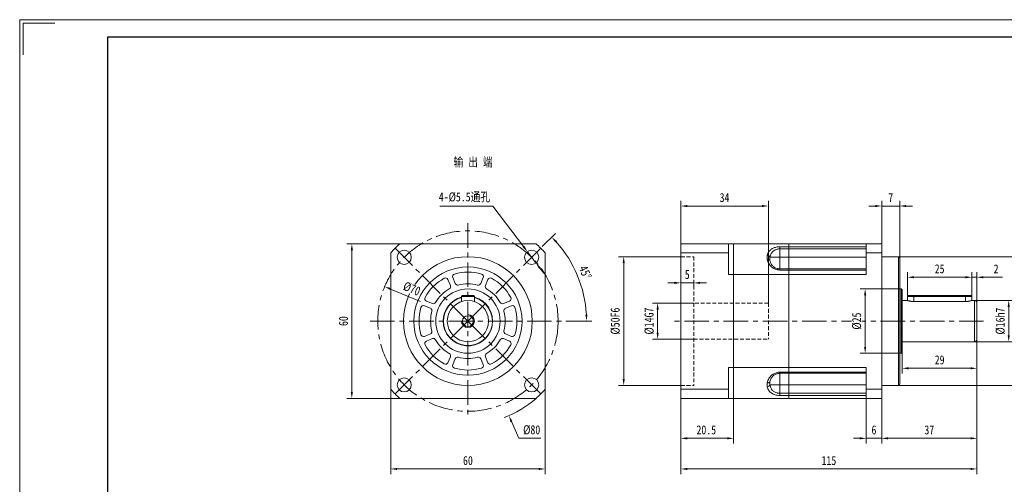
# Model space of a CAD drawing. Header units: millimetres. Extents: x -117 to 457, y -90 to 316.
# Tile 3 of 4: x -117 to 266, y 135 to 316. Entities that reach past the tile are written whole.
import ezdxf

# ---------------------------------------------------------------- set-up
doc = ezdxf.new("R2010")
doc.units = ezdxf.units.MM
doc.header["$LTSCALE"] = 1.5
doc.linetypes.add('CENTER', pattern=[10.16, 6.35, -1.27, 1.27, -1.27])
doc.linetypes.add('DASHED', pattern=[0.75, 0.5, -0.25])
doc.layers.get('0').update_dxf_attribs({"lineweight": 18})
for name, color, linetype, lineweight in [('1轮廓实线层', 7, 'Continuous', 18), ('3中心线层', 1, 'CENTER', 18), ('4虚线层', 6, 'DASHED', 18), ('7标注层', 4, 'Continuous', 18), ('图框_外框线', 7, 'Continuous', 18)]:
    doc.layers.add(name, color=color, linetype=linetype, lineweight=lineweight)
doc.styles.add('PC_TEXTSTYLE', font='txt', dxfattribs={"width": 0.8})
doc.styles.add('TH_GBDIM', font='txt', dxfattribs={"width": 0.8})
doc.dimstyles.new('TH_GBDIM', dxfattribs={"dimtxt": 3.5, "dimasz": 2.5, "dimexe": 2, "dimexo": 0, "dimgap": 1.5, "dimtad": 1, "dimdec": 1, "dimdsep": 46, "dimtxsty": 'TH_GBDIM', "dimcen": 2.5, "dimdle": 5, "dimclrd": 4, "dimclre": 4, "dimclrt": 3, "dimadec": 0, "dimazin": 2, "dimtfac": 0.714286, "dimtdec": 1, "dimtmove": 0, "dimatfit": 3, "dimfxl": 1, "dimtolj": 1, "dimarcsym": 0})

# ---------------------------------------------------------------- blocks, each defined once
blk = doc.blocks.new('*X3')
at = {"layer": '7标注层', "transparency": 16777216}
for points in [[(267, 204.07), (267.84, 204.07), (267.42, 206.57)], [(267, 193.07), (267.84, 193.07), (267.42, 190.57)]]:
    blk.add_hatch(color=4, dxfattribs=at).paths.add_polyline_path(points, flags=0)
at = {"layer": '7标注层', "color": 4, "transparency": 16777216}
for p, q in [((254.09, 206.57), (269.42, 206.57)), ((267.42, 204.07), (267.42, 193.07)), ((254.09, 190.57), (269.42, 190.57))]:
    blk.add_line(p, q, dxfattribs=at)
at = {"layer": '7标注层', "color": 3, "transparency": 16777216, "insert": (264.17, 198.57), "char_height": 3.5, "width": 19.2889, "attachment_point": 5, "rotation": 90, "style": 'TH_GBDIM'}
blk.add_mtext('%%C16h7', dxfattribs=at)
blk = doc.blocks.new('*X4')
at = {"layer": '7标注层', "transparency": 16777216}
for points in [[(277.93, 221.07), (278.76, 221.07), (278.34, 223.57)], [(277.93, 176.07), (278.76, 176.07), (278.34, 173.57)]]:
    blk.add_hatch(color=4, dxfattribs=at).paths.add_polyline_path(points, flags=0)
at = {"layer": '7标注层', "color": 4, "transparency": 16777216}
for p, q in [((224.59, 223.57), (280.34, 223.57)), ((278.34, 221.07), (278.34, 176.07)), ((224.59, 173.57), (280.34, 173.57))]:
    blk.add_line(p, q, dxfattribs=at)
at = {"layer": '7标注层', "color": 3, "transparency": 16777216, "insert": (275.09, 198.57), "char_height": 3.5, "width": 19.32, "attachment_point": 5, "rotation": 90, "style": 'TH_GBDIM'}
blk.add_mtext('%%C50f6', dxfattribs=at)
blk = doc.blocks.new('*X5')
at = {"layer": '7标注层', "transparency": 16777216}
for points in [[(215.59, 243.65), (215.59, 242.82), (218.09, 243.24)], [(227.59, 243.65), (227.59, 242.82), (225.09, 243.24)]]:
    blk.add_hatch(color=4, dxfattribs=at).paths.add_polyline_path(points, flags=0)
at = {"layer": '7标注层', "color": 4, "transparency": 16777216}
for p, q in [((218.09, 228.57), (218.09, 245.24)), ((225.09, 223.07), (225.09, 245.24)), ((215.59, 243.24), (213.09, 243.24)), ((218.09, 243.24), (225.09, 243.24)), ((227.59, 243.24), (230.09, 243.24))]:
    blk.add_line(p, q, dxfattribs=at)
at = {"layer": '7标注层', "color": 3, "transparency": 16777216, "insert": (221.59, 246.49), "char_height": 3.5, "width": 3.0178, "attachment_point": 5, "style": 'TH_GBDIM'}
blk.add_mtext('7', dxfattribs=at)
blk = doc.blocks.new('*X6')
at = {"layer": '7标注层', "transparency": 16777216}
for points in [[(230.59, 216), (230.59, 215.17), (228.09, 215.59)], [(250.59, 216), (250.59, 215.17), (253.09, 215.59)]]:
    blk.add_hatch(color=4, dxfattribs=at).paths.add_polyline_path(points, flags=0)
at = {"layer": '7标注层', "color": 4, "transparency": 16777216}
for p, q in [((228.09, 207.17), (228.09, 217.59)), ((230.59, 215.59), (250.59, 215.59)), ((253.09, 207.17), (253.09, 217.59))]:
    blk.add_line(p, q, dxfattribs=at)
at = {"layer": '7标注层', "color": 3, "transparency": 16777216, "insert": (240.59, 218.84), "char_height": 3.5, "width": 7.0622, "attachment_point": 5, "style": 'TH_GBDIM'}
blk.add_mtext('25', dxfattribs=at)
blk = doc.blocks.new('*X7')
at = {"layer": '7标注层', "transparency": 16777216}
for points in [[(250.59, 216), (250.59, 215.17), (253.09, 215.59)], [(257.59, 216), (257.59, 215.17), (255.09, 215.59)]]:
    blk.add_hatch(color=4, dxfattribs=at).paths.add_polyline_path(points, flags=0)
at = {"layer": '7标注层', "color": 4, "transparency": 16777216}
for p, q in [((250.59, 215.59), (248.09, 215.59)), ((253.09, 208.17), (253.09, 217.59)), ((253.09, 215.59), (255.09, 215.59)), ((255.09, 204.57), (255.09, 217.59)), ((257.59, 215.59), (264.96, 215.59))]:
    blk.add_line(p, q, dxfattribs=at)
at = {"layer": '7标注层', "color": 3, "transparency": 16777216, "insert": (262.52, 218.84), "char_height": 3.5, "width": 3.08, "attachment_point": 5, "style": 'TH_GBDIM'}
blk.add_mtext('2', dxfattribs=at)
blk = doc.blocks.new('*X8')
at = {"layer": '7标注层', "transparency": 16777216}
for points in [[(228.59, 180.66), (228.59, 179.83), (226.09, 180.25)], [(252.59, 180.66), (252.59, 179.83), (255.09, 180.25)]]:
    blk.add_hatch(color=4, dxfattribs=at).paths.add_polyline_path(points, flags=0)
at = {"layer": '7标注层', "color": 4, "transparency": 16777216}
for p, q in [((255.09, 192.57), (255.09, 178.25)), ((226.09, 186.47), (226.09, 178.25)), ((252.59, 180.25), (228.59, 180.25))]:
    blk.add_line(p, q, dxfattribs=at)
at = {"layer": '7标注层', "color": 3, "transparency": 16777216, "insert": (240.59, 183.5), "char_height": 3.5, "width": 7.1244, "attachment_point": 5, "style": 'TH_GBDIM'}
blk.add_mtext('29', dxfattribs=at)
blk = doc.blocks.new('*X9')
at = {"layer": '7标注层', "transparency": 16777216}
for points in [[(209.59, 153.49), (209.59, 152.65), (212.09, 153.07)], [(220.59, 153.49), (220.59, 152.65), (218.09, 153.07)]]:
    blk.add_hatch(color=4, dxfattribs=at).paths.add_polyline_path(points, flags=0)
at = {"layer": '7标注层', "color": 4, "transparency": 16777216}
for p, q in [((212.09, 168.57), (212.09, 151.07)), ((218.09, 168.57), (218.09, 151.07)), ((209.59, 153.07), (207.09, 153.07)), ((212.09, 153.07), (218.09, 153.07)), ((220.59, 153.07), (223.09, 153.07))]:
    blk.add_line(p, q, dxfattribs=at)
at = {"layer": '7标注层', "color": 3, "transparency": 16777216, "insert": (215.09, 156.32), "char_height": 3.5, "width": 3.1733, "attachment_point": 5, "style": 'TH_GBDIM'}
blk.add_mtext('6', dxfattribs=at)
blk = doc.blocks.new('*X10')
at = {"layer": '7标注层', "transparency": 16777216}
for points in [[(220.59, 153.49), (220.59, 152.65), (218.09, 153.07)], [(252.59, 153.49), (252.59, 152.65), (255.09, 153.07)]]:
    blk.add_hatch(color=4, dxfattribs=at).paths.add_polyline_path(points, flags=0)
at = {"layer": '7标注层', "color": 4, "transparency": 16777216}
for p, q in [((255.09, 184.91), (255.09, 151.07)), ((218.09, 168.57), (218.09, 151.07)), ((220.59, 153.07), (252.59, 153.07))]:
    blk.add_line(p, q, dxfattribs=at)
at = {"layer": '7标注层', "color": 3, "transparency": 16777216, "insert": (236.59, 156.32), "char_height": 3.5, "width": 7.0311, "attachment_point": 5, "style": 'TH_GBDIM'}
blk.add_mtext('37', dxfattribs=at)
blk = doc.blocks.new('*X11')
at = {"layer": '7标注层', "transparency": 16777216}
for points in [[(130.67, 203.07), (131.5, 203.07), (131.08, 205.57)], [(130.67, 194.07), (131.5, 194.07), (131.08, 191.57)]]:
    blk.add_hatch(color=4, dxfattribs=at).paths.add_polyline_path(points, flags=0)
at = {"layer": '7标注层', "color": 4, "transparency": 16777216}
for p, q in [((145.09, 205.57), (129.08, 205.57)), ((131.08, 203.07), (131.08, 194.07)), ((145.09, 191.57), (129.08, 191.57))]:
    blk.add_line(p, q, dxfattribs=at)
at = {"layer": '7标注层', "color": 3, "transparency": 16777216, "insert": (127.83, 198.57), "char_height": 3.5, "width": 19.2889, "attachment_point": 5, "rotation": 90, "style": 'TH_GBDIM'}
blk.add_mtext('%%C14G7', dxfattribs=at)
blk = doc.blocks.new('*X12')
at = {"layer": '7标注层', "transparency": 16777216}
for points in [[(117.5, 221.07), (118.33, 221.07), (117.91, 223.57)], [(117.5, 176.07), (118.33, 176.07), (117.91, 173.57)]]:
    blk.add_hatch(color=4, dxfattribs=at).paths.add_polyline_path(points, flags=0)
at = {"layer": '7标注层', "color": 4, "transparency": 16777216}
for p, q in [((140.09, 223.57), (115.91, 223.57)), ((117.91, 221.07), (117.91, 176.07)), ((140.09, 173.57), (115.91, 173.57))]:
    blk.add_line(p, q, dxfattribs=at)
at = {"layer": '7标注层', "color": 3, "transparency": 16777216, "insert": (114.66, 198.57), "char_height": 3.5, "width": 19.32, "attachment_point": 5, "rotation": 90, "style": 'TH_GBDIM'}
blk.add_mtext('%%C50F6', dxfattribs=at)
blk = doc.blocks.new('*X13')
at = {"layer": '7标注层', "transparency": 16777216}
for points in [[(137.59, 213.83), (137.59, 212.99), (140.09, 213.41)], [(147.59, 213.83), (147.59, 212.99), (145.09, 213.41)]]:
    blk.add_hatch(color=4, dxfattribs=at).paths.add_polyline_path(points, flags=0)
at = {"layer": '7标注层', "color": 4, "transparency": 16777216}
for p, q in [((137.59, 213.41), (135.09, 213.41)), ((140.09, 213.67), (140.09, 211.41)), ((140.09, 213.41), (145.09, 213.41)), ((145.09, 213.67), (145.09, 211.41)), ((147.59, 213.41), (150.09, 213.41))]:
    blk.add_line(p, q, dxfattribs=at)
at = {"layer": '7标注层', "color": 3, "transparency": 16777216, "insert": (142.59, 216.66), "char_height": 3.5, "width": 3.0178, "attachment_point": 5, "style": 'TH_GBDIM'}
blk.add_mtext('5', dxfattribs=at)
blk = doc.blocks.new('*X14')
at = {"layer": '7标注层', "transparency": 16777216}
for points in [[(142.59, 243.65), (142.59, 242.82), (140.09, 243.24)], [(171.59, 243.65), (171.59, 242.82), (174.09, 243.24)]]:
    blk.add_hatch(color=4, dxfattribs=at).paths.add_polyline_path(points, flags=0)
at = {"layer": '7标注层', "color": 4, "transparency": 16777216}
for p, q in [((140.09, 228.57), (140.09, 245.24)), ((174.09, 205.57), (174.09, 245.24)), ((142.59, 243.24), (171.59, 243.24))]:
    blk.add_line(p, q, dxfattribs=at)
at = {"layer": '7标注层', "color": 3, "transparency": 16777216, "insert": (157.06, 246.49), "char_height": 3.5, "width": 7.2178, "attachment_point": 5, "style": 'TH_GBDIM'}
blk.add_mtext('34', dxfattribs=at)
blk = doc.blocks.new('*X15')
at = {"layer": '7标注层', "transparency": 16777216}
for points in [[(142.59, 153.49), (142.59, 152.65), (140.09, 153.07)], [(158.09, 153.49), (158.09, 152.65), (160.59, 153.07)]]:
    blk.add_hatch(color=4, dxfattribs=at).paths.add_polyline_path(points, flags=0)
at = {"layer": '7标注层', "color": 4, "transparency": 16777216}
for p, q in [((140.09, 168.57), (140.09, 151.07)), ((160.59, 168.57), (160.59, 151.07)), ((142.59, 153.07), (158.09, 153.07))]:
    blk.add_line(p, q, dxfattribs=at)
at = {"layer": '7标注层', "color": 3, "transparency": 16777216, "insert": (149.98, 156.32), "char_height": 3.5, "width": 15.0267, "attachment_point": 5, "style": 'TH_GBDIM'}
blk.add_mtext('20.5', dxfattribs=at)
blk = doc.blocks.new('*X16')
at = {"layer": '7标注层', "transparency": 16777216}
for points in [[(142.59, 141.59), (142.59, 140.76), (140.09, 141.18)], [(252.59, 141.59), (252.59, 140.76), (255.09, 141.18)]]:
    blk.add_hatch(color=4, dxfattribs=at).paths.add_polyline_path(points, flags=0)
at = {"layer": '7标注层', "color": 4, "transparency": 16777216}
for p, q in [((140.09, 168.57), (140.09, 139.18)), ((255.09, 169.69), (255.09, 139.18)), ((142.59, 141.18), (252.59, 141.18))]:
    blk.add_line(p, q, dxfattribs=at)
at = {"layer": '7标注层', "color": 3, "transparency": 16777216, "insert": (197.59, 144.43), "char_height": 3.5, "width": 10.5467, "attachment_point": 5, "style": 'TH_GBDIM'}
blk.add_mtext('115', dxfattribs=at)
blk = doc.blocks.new('*X25')
at = {"layer": '7标注层', "transparency": 16777216}
for points in [[(29.92, 141.59), (29.92, 140.76), (27.42, 141.18)], [(84.92, 141.59), (84.92, 140.76), (87.42, 141.18)]]:
    blk.add_hatch(color=4, dxfattribs=at).paths.add_polyline_path(points, flags=0)
at = {"layer": '7标注层', "color": 4, "transparency": 16777216}
for p, q in [((27.42, 172.11), (27.42, 139.18)), ((87.42, 172.11), (87.42, 139.18)), ((29.92, 141.18), (84.92, 141.18))]:
    blk.add_line(p, q, dxfattribs=at)
at = {"layer": '7标注层', "color": 3, "transparency": 16777216, "insert": (57.42, 144.43), "char_height": 3.5, "width": 7.1867, "attachment_point": 5, "style": 'TH_GBDIM'}
blk.add_mtext('60', dxfattribs=at)
blk = doc.blocks.new('*X26')
at = {"layer": '7标注层', "transparency": 16777216}
blk.add_hatch(color=4, dxfattribs=at).paths.add_polyline_path([(74.71, 159.74), (73.95, 159.41), (73.33, 161.87)], flags=0)
at = {"layer": '7标注层', "color": 4, "transparency": 16777216}
for p, q in [((57.42, 196.07), (57.42, 201.07)), ((54.92, 198.57), (59.92, 198.57)), ((77.15, 153.07), (74.33, 159.58)), ((85.72, 153.07), (77.15, 153.07))]:
    blk.add_line(p, q, dxfattribs=at)
blk.add_arc((57.42, 198.57), 40, 290.5759, 311.4096, dxfattribs=at)
at = {"layer": '7标注层', "color": 3, "transparency": 16777216, "insert": (82.18, 156.32), "char_height": 3.5, "width": 11.3867, "attachment_point": 5, "style": 'TH_GBDIM'}
blk.add_mtext('%%C80', dxfattribs=at)
blk = doc.blocks.new('*X27')
at = {"layer": '7标注层', "transparency": 16777216}
for points in [[(79.33, 227.75), (78.67, 227.25), (80.51, 225.51)], [(85.67, 219.39), (85.01, 218.88), (83.83, 221.13)]]:
    blk.add_hatch(color=4, dxfattribs=at).paths.add_polyline_path(points, flags=0)
at = {"layer": '7标注层', "color": 4, "transparency": 16777216}
for p, q in [((46.56, 243.24), (67.07, 243.24)), ((67.07, 243.24), (79, 227.5)), ((83.83, 221.13), (80.51, 225.51)), ((85.34, 219.13), (86.85, 217.14))]:
    blk.add_line(p, q, dxfattribs=at)
at = {"layer": '7标注层', "color": 3, "transparency": 16777216, "insert": (56.07, 246.6), "char_height": 3.5, "width": 39.2, "attachment_point": 5, "style": 'TH_GBDIM'}
blk.add_mtext('4-%%C5.5通孔', dxfattribs=at)
blk = doc.blocks.new('*X28')
at = {"transparency": 16777216}
for points in [[(91.41, 229.04), (92.02, 229.61), (89.99, 231.14)], [(103.83, 201.08), (103, 201.06), (103.49, 198.57)]]:
    blk.add_hatch(color=4, dxfattribs=at).paths.add_polyline_path(points, flags=0)
at = {"color": 4, "transparency": 16777216}
for p, q in [((86.31, 227.46), (91.41, 232.55)), ((95.42, 198.57), (105.49, 198.57))]:
    blk.add_line(p, q, dxfattribs=at)
blk.add_arc((57.42, 198.57), 46.06, 3.11, 41.89, dxfattribs=at)
at = {"color": 3, "transparency": 16777216, "insert": (102.98, 217.46), "char_height": 3.5, "width": 10.805, "attachment_point": 5, "rotation": 292.5202, "style": 'TH_GBDIM'}
blk.add_mtext('45%%D', dxfattribs=at)
blk = doc.blocks.new('*X29')
at = {"layer": '7标注层', "transparency": 16777216}
for points in [[(11.93, 226.07), (12.76, 226.07), (12.34, 228.57)], [(11.93, 171.07), (12.76, 171.07), (12.34, 168.57)]]:
    blk.add_hatch(color=4, dxfattribs=at).paths.add_polyline_path(points, flags=0)
at = {"layer": '7标注层', "color": 4, "transparency": 16777216}
for p, q in [((30.96, 228.57), (10.34, 228.57)), ((12.34, 226.07), (12.34, 171.07)), ((30.96, 168.57), (10.34, 168.57))]:
    blk.add_line(p, q, dxfattribs=at)
at = {"layer": '7标注层', "color": 3, "transparency": 16777216, "insert": (9.09, 198.57), "char_height": 3.5, "width": 7.1867, "attachment_point": 5, "rotation": 90, "style": 'TH_GBDIM'}
blk.add_mtext('60', dxfattribs=at)
blk = doc.blocks.new('*X31')
at = {"layer": '7标注层', "transparency": 16777216}
blk.add_hatch(color=4, dxfattribs=at).paths.add_polyline_path([(27.56, 211.4), (27.24, 210.63), (25.09, 211.97)], flags=0)
at = {"layer": '7标注层', "color": 4, "transparency": 16777216}
blk.add_line((39.01, 206.2), (27.4, 211.02), dxfattribs=at)
at = {"layer": '7标注层', "color": 3, "transparency": 16777216, "insert": (35.6, 211.13), "char_height": 3.5, "width": 13.1548, "attachment_point": 5, "rotation": 337.4792, "style": 'TH_GBDIM'}
blk.add_mtext('%%C70', dxfattribs=at)
blk = doc.blocks.new('*X32')
at = {"layer": '7标注层', "transparency": 16777216}
for points in [[(211.25, 208.57), (212.08, 208.57), (211.67, 211.07)], [(211.25, 188.57), (212.08, 188.57), (211.67, 186.07)]]:
    blk.add_hatch(color=4, dxfattribs=at).paths.add_polyline_path(points, flags=0)
at = {"layer": '7标注层', "color": 4, "transparency": 16777216}
for p, q in [((225.69, 211.07), (209.67, 211.07)), ((211.67, 208.57), (211.67, 188.57)), ((225.69, 186.07), (209.67, 186.07))]:
    blk.add_line(p, q, dxfattribs=at)
at = {"layer": '7标注层', "color": 3, "transparency": 16777216, "insert": (208.42, 198.57), "char_height": 3.5, "width": 11.2933, "attachment_point": 5, "rotation": 90, "style": 'TH_GBDIM'}
blk.add_mtext('%%C25', dxfattribs=at)

msp = doc.modelspace()

# ---------------------------------------------------------------- linework, layer by layer
at = {"color": 7, "linetype": 'Continuous', "lineweight": 15}
for p, q in [((83.88, 228.57), (30.96, 228.57)), ((140.09, 225.03), (140.09, 228.57)), ((158.59, 228.57), (140.09, 228.57)), ((158.59, 228.57), (160.59, 228.57)), ((158.59, 225.03), (158.59, 228.57)), ((160.59, 228.57), (160.59, 216.6)), ((160.59, 216.6), (160.59, 228.57)), ((182.09, 228.57), (160.59, 228.57)), ((178.59, 227.42), (182.09, 227.42)), ((178.59, 226.59), (178.59, 227.42)), ((178.59, 226.59), (178.59, 223.32)), ((182.09, 226.59), (178.59, 226.59)), ((182.09, 227.42), (182.09, 228.57)), ((182.09, 228.57), (212.09, 228.57)), ((182.09, 227.42), (182.09, 228.57)), ((182.09, 227.42), (182.09, 226.59)), ((182.09, 227.42), (212.09, 227.42)), ((182.09, 226.59), (182.09, 227.42)), ((182.09, 223.32), (182.09, 226.59)), ((212.09, 226.59), (182.09, 226.59)), ((182.09, 226.59), (182.09, 223.32)), ((212.09, 228.57), (212.09, 225.03)), ((212.09, 228.57), (218.09, 228.57)), ((218.09, 228.57), (218.09, 225.03)), ((27.42, 225.03), (27.42, 172.11)), ((87.42, 172.11), (87.42, 225.03)), ((140.09, 172.11), (140.09, 225.03)), ((140.09, 225.03), (158.59, 225.03)), ((158.59, 225.03), (158.59, 216.6)), ((178.59, 223.32), (174.66, 223.32)), ((178.59, 223.32), (178.59, 218.82)), ((178.59, 223.32), (182.09, 223.32)), ((182.09, 218.82), (182.09, 223.32)), ((212.09, 223.32), (182.09, 223.32)), ((182.09, 223.32), (182.09, 218.82)), ((212.09, 216.6), (212.09, 225.03)), ((218.09, 225.03), (212.09, 225.03)), ((218.09, 225.03), (218.09, 172.11)), ((224.59, 173.57), (224.59, 223.57)), ((225.09, 223.07), (225.09, 174.07)), ((178.59, 218.82), (178.59, 218.38)), ((178.59, 218.82), (182.09, 218.82)), ((182.09, 218.38), (178.59, 218.38)), ((182.09, 218.82), (182.09, 218.38)), ((182.09, 218.82), (212.09, 218.82)), ((182.09, 218.38), (182.09, 218.82)), ((182.09, 216.6), (182.09, 218.38)), ((182.09, 216.6), (182.09, 218.38)), ((212.09, 218.38), (182.09, 218.38)), ((50.62, 212.39), (49.65, 214.71)), ((51.5, 215.48), (52.46, 213.15)), ((62.38, 213.15), (63.34, 215.48)), ((65.19, 214.71), (64.23, 212.39)), ((160.59, 216.6), (158.59, 216.6)), ((160.59, 180.54), (160.59, 216.6)), ((160.59, 216.6), (182.09, 216.6)), ((160.59, 180.54), (160.59, 216.6)), ((182.09, 180.54), (182.09, 216.6)), ((212.09, 216.6), (182.09, 216.6)), ((182.09, 180.54), (182.09, 216.6)), ((225.69, 198.57), (225.69, 211.07)), ((226.09, 210.67), (226.09, 198.57)), ((55.32, 208.57), (54.92, 208.17)), ((59.92, 208.17), (54.92, 208.17)), ((54.92, 208.17), (54.92, 206.17)), ((55.32, 208.57), (59.52, 208.57)), ((59.52, 208.57), (59.92, 208.17)), ((59.92, 208.17), (59.92, 206.17)), ((228.09, 208.17), (228.09, 206.57)), ((230.59, 208.17), (228.09, 208.17)), ((228.49, 208.57), (230.59, 208.57)), ((230.59, 208.57), (250.59, 208.57)), ((230.59, 208.17), (230.59, 208.57)), ((250.59, 208.17), (230.59, 208.17)), ((230.59, 208.17), (230.59, 206.17)), ((250.59, 208.57), (252.69, 208.57)), ((250.59, 208.57), (250.59, 208.17)), ((253.09, 208.17), (250.59, 208.17)), ((250.59, 208.17), (250.59, 206.17)), ((253.09, 208.17), (253.09, 206.57)), ((254.09, 198.57), (254.09, 206.57)), ((42.84, 203.53), (40.51, 204.49)), ((41.28, 206.34), (43.6, 205.37)), ((71.24, 205.37), (73.57, 206.34)), ((74.33, 204.49), (72.01, 203.53)), ((250.59, 206.17), (230.59, 206.17)), ((255.09, 205.57), (255.09, 198.57)), ((225.69, 186.07), (225.69, 198.57)), ((226.09, 198.57), (226.09, 186.47)), ((254.09, 190.57), (254.09, 198.57)), ((255.09, 198.57), (255.09, 191.57)), ((40.51, 192.65), (42.84, 193.61)), ((43.6, 191.76), (41.28, 190.8)), ((73.57, 190.8), (71.24, 191.76)), ((72.01, 193.61), (74.33, 192.65)), ((49.65, 182.42), (50.62, 184.75)), ((52.46, 183.99), (51.5, 181.66)), ((63.34, 181.66), (62.38, 183.99)), ((64.23, 184.75), (65.19, 182.42)), ((158.59, 180.54), (160.59, 180.54)), ((158.59, 180.54), (158.59, 172.11)), ((160.59, 180.54), (160.59, 168.57)), ((182.09, 180.54), (160.59, 180.54)), ((160.59, 168.57), (160.59, 180.54)), ((182.09, 180.54), (182.09, 178.75)), ((182.09, 180.54), (212.09, 180.54)), ((182.09, 178.75), (182.09, 180.54)), ((212.09, 172.11), (212.09, 180.54)), ((178.59, 178.75), (182.09, 178.75)), ((178.59, 178.32), (178.59, 178.75)), ((182.09, 178.32), (178.59, 178.32)), ((178.59, 178.32), (178.59, 173.82)), ((182.09, 178.75), (182.09, 178.32)), ((182.09, 178.75), (212.09, 178.75)), ((182.09, 178.32), (182.09, 178.75)), ((182.09, 173.82), (182.09, 178.32)), ((212.09, 178.32), (182.09, 178.32)), ((182.09, 178.32), (182.09, 173.82)), ((158.59, 172.11), (140.09, 172.11)), ((140.09, 168.57), (140.09, 172.11)), ((158.59, 168.57), (158.59, 172.11)), ((178.59, 173.82), (174.66, 173.82)), ((178.59, 173.82), (182.09, 173.82)), ((178.59, 173.82), (178.59, 170.54)), ((182.09, 170.54), (182.09, 173.82)), ((212.09, 173.82), (182.09, 173.82)), ((182.09, 173.82), (182.09, 170.54)), ((212.09, 172.11), (218.09, 172.11)), ((212.09, 172.11), (212.09, 168.57)), ((218.09, 172.11), (218.09, 168.57)), ((30.96, 168.57), (83.88, 168.57)), ((140.09, 168.57), (158.59, 168.57)), ((160.59, 168.57), (158.59, 168.57)), ((160.59, 168.57), (182.09, 168.57)), ((178.59, 170.54), (178.59, 169.72)), ((178.59, 170.54), (182.09, 170.54)), ((182.09, 169.72), (178.59, 169.72)), ((182.09, 170.54), (182.09, 169.72)), ((182.09, 170.54), (212.09, 170.54)), ((182.09, 169.72), (182.09, 170.54)), ((182.09, 169.72), (182.09, 168.57)), ((212.09, 169.72), (182.09, 169.72)), ((182.09, 168.57), (182.09, 169.72)), ((212.09, 168.57), (182.09, 168.57)), ((218.09, 168.57), (212.09, 168.57))]:
    msp.add_line(p, q, dxfattribs=at)
for centre, radius in [((32.67, 223.32), 2.75), ((82.17, 223.32), 2.75), ((57.42, 198.57), 25), ((57.42, 198.57), 21), ((57.42, 198.57), 12.5), ((57.42, 198.57), 8), ((57.42, 198.57), 2.1), ((32.67, 173.82), 2.75), ((82.17, 173.82), 2.75)]:
    msp.add_circle(centre, radius, dxfattribs=at)
for centre, radius, start, end in [((57.42, 198.57), 40, 131.4096, 138.5904), ((57.42, 198.57), 40, 41.4096, 48.5904), ((173.66, 223), 1.05, 17.8309, 89.0927), ((173.88, 221.75), 0.839, 22.0861, 104.0971), ((57.42, 198.57), 19, 118.8794, 151.1206), ((48.73, 214.33), 1, 22.5, 118.8794), ((52.42, 215.86), 1, 106.1206, 202.5), ((57.42, 198.57), 19, 73.8794, 106.1206), ((62.42, 215.86), 1, 337.5, 73.8794), ((66.12, 214.33), 1, 61.1206, 157.5), ((57.42, 198.57), 19, 28.8794, 61.1206), ((57.42, 198.57), 14.5, 119.9137, 150.0863), ((49.69, 212), 1, 299.9137, 22.5), ((53.39, 213.53), 1, 202.5, 285.0863), ((57.42, 198.57), 14.5, 74.9137, 105.0863), ((61.46, 213.53), 1, 254.9137, 337.5), ((65.15, 212), 1, 157.5, 240.0863), ((57.42, 198.57), 14.5, 29.9137, 60.0863), ((41.66, 207.26), 1, 151.1206, 247.5), ((57.42, 198.57), 9.6, 180, 74.9052), ((57.42, 198.57), 9.6, 105.0948, 180), ((57.42, 198.57), 9.5, 105.2575, 180), ((57.42, 198.57), 9.5, 180, 74.7425), ((73.18, 207.26), 1, 292.5, 28.8794), ((254.09, 205.57), 1, 360, 90), ((57.42, 198.57), 19, 163.8794, 196.1206), ((40.13, 203.57), 1, 67.5, 163.8794), ((42.46, 202.6), 1, 344.9137, 67.5), ((43.99, 206.3), 1, 247.5, 330.0863), ((70.86, 206.3), 1, 209.9137, 292.5), ((72.39, 202.6), 1, 112.5, 195.0863), ((74.71, 203.57), 1, 16.1206, 112.5), ((57.42, 198.57), 19, 343.8794, 16.1206), ((57.42, 198.57), 14.5, 164.9137, 195.0863), ((57.42, 198.57), 14.5, 344.9137, 15.0863), ((40.13, 193.57), 1, 196.1206, 292.5), ((42.46, 194.53), 1, 292.5, 15.0863), ((43.99, 190.84), 1, 29.9137, 112.5), ((57.42, 198.57), 14.5, 209.9137, 240.0863), ((57.42, 198.57), 14.5, 299.9137, 330.0863), ((70.86, 190.84), 1, 67.5, 150.0863), ((72.39, 194.53), 1, 164.9137, 247.5), ((74.71, 193.57), 1, 247.5, 343.8794), ((254.09, 191.57), 1, 270, 0), ((41.66, 189.87), 1, 112.5, 208.8794), ((57.42, 198.57), 19, 208.8794, 241.1206), ((57.42, 198.57), 19, 298.8794, 331.1206), ((73.18, 189.87), 1, 331.1206, 67.5), ((49.69, 185.13), 1, 337.5, 60.0863), ((53.39, 183.6), 1, 74.9137, 157.5), ((57.42, 198.57), 14.5, 254.9137, 285.0863), ((61.46, 183.6), 1, 22.5, 105.0863), ((65.15, 185.13), 1, 119.9137, 202.5), ((48.73, 182.81), 1, 241.1206, 337.5), ((52.42, 181.28), 1, 157.5, 253.8794), ((57.42, 198.57), 19, 253.8794, 286.1206), ((62.42, 181.28), 1, 286.1206, 22.5), ((66.12, 182.81), 1, 202.5, 298.8794), ((57.42, 198.57), 40, 221.4096, 228.5904), ((57.42, 198.57), 40, 311.4096, 318.5904), ((173.88, 175.38), 0.839, 255.9029, 337.9139), ((173.66, 174.14), 1.05, 270.9073, 342.1691)]:
    msp.add_arc(centre, radius, start, end, dxfattribs=at)
at = {"color": 4}
msp.add_arc((57.42, 198.57), 2.5, 180, 90, dxfattribs=at)
at = {"color": 7, "linetype": 'Continuous', "lineweight": 15}
for points, knots in [([(173.68, 224.04), (173.75, 224.33), (173.89, 224.86), (174.3, 225.57), (174.78, 226.12), (175.33, 226.54), (175.88, 226.85), (176.49, 227.1), (177.16, 227.28), (177.86, 227.4), (178.35, 227.41), (178.59, 227.42)], [0, 0, 0, 0, 1.04529, 1.946764, 2.84712, 3.478062, 4.108572, 4.704374, 5.299808, 5.893489, 6.487, 6.487, 6.487, 6.487]), ([(178.59, 226.59), (178.4, 226.59), (178.01, 226.57), (177.45, 226.46), (176.91, 226.29), (176.42, 226.04), (175.98, 225.74), (175.54, 225.33), (175.15, 224.8), (174.83, 224.11), (174.72, 223.59), (174.66, 223.32)], [0, 0, 0, 0, 0.485179, 0.988194, 1.483133, 1.99274, 2.529629, 3.078526, 3.863723, 4.669707, 5.611054, 5.611054, 5.611054, 5.611054]), ([(173.68, 222.57), (173.68, 222.57), (173.63, 222.82), (173.59, 223.33), (173.65, 223.8), (173.68, 224.04)], [0, 0, 0, 0, 0.009314, 0.742259, 1.484491, 1.484491, 1.484491, 1.484491]), ([(178.59, 218.38), (178.24, 218.4), (177.6, 218.44), (176.73, 218.73), (175.98, 219.11), (175.34, 219.59), (174.75, 220.19), (174.27, 220.89), (173.88, 221.71), (173.75, 222.27), (173.68, 222.57)], [0, 0, 0, 0, 0.914969, 1.684579, 2.454958, 3.226584, 3.99898, 4.958305, 5.918752, 6.997707, 6.997707, 6.997707, 6.997707]), ([(174.66, 222.07), (174.72, 221.84), (174.82, 221.41), (175.13, 220.78), (175.51, 220.23), (175.98, 219.76), (176.59, 219.32), (177.22, 219.04), (177.93, 218.86), (178.31, 218.83), (178.59, 218.82)], [0, 0, 0, 0, 0.887824, 1.654255, 2.437805, 3.036705, 3.651477, 4.575538, 4.832357, 5.527073, 5.527073, 5.527073, 5.527073]), ([(230.59, 206.17), (230.52, 206.17), (230.32, 206.17), (230.05, 206.19), (229.79, 206.21), (229.53, 206.24), (229.29, 206.28), (229.07, 206.32), (228.86, 206.36), (228.67, 206.41), (228.5, 206.45), (228.39, 206.48), (228.3, 206.51), (228.22, 206.53), (228.16, 206.55), (228.1, 206.56), (228.1, 206.57), (228.09, 206.57)], [0, 0, 0, 0, 0.129441, 0.392888, 0.527193, 0.656627, 0.919683, 1.053555, 1.187024, 1.458292, 1.596403, 1.732648, 1.869875, 2.01027, 2.151792, 2.28377, 2.540129, 2.540129, 2.540129, 2.540129]), ([(253.09, 206.57), (253.09, 206.57), (253.09, 206.57), (253.08, 206.57), (253.05, 206.56), (252.98, 206.53), (252.88, 206.51), (252.76, 206.47), (252.61, 206.43), (252.44, 206.39), (252.29, 206.36), (252.13, 206.32), (251.96, 206.29), (251.78, 206.26), (251.59, 206.23), (251.39, 206.21), (251.18, 206.19), (250.98, 206.18), (250.78, 206.17), (250.65, 206.17), (250.59, 206.17)], [0, 0, 0, 0, 0.0124, 0.149672, 0.277401, 0.537133, 0.669407, 0.79884, 1.061798, 1.195576, 1.330317, 1.465967, 1.604494, 1.744027, 1.880023, 2.017016, 2.157231, 2.298597, 2.42051, 2.543202, 2.543202, 2.543202, 2.543202]), ([(173.68, 174.57), (173.75, 174.88), (173.89, 175.46), (174.3, 176.29), (174.78, 176.98), (175.33, 177.53), (175.88, 177.95), (176.49, 178.3), (177.16, 178.55), (177.86, 178.72), (178.35, 178.74), (178.59, 178.75)], [0, 0, 0, 0, 1.127731, 2.100302, 3.071668, 3.752372, 4.432609, 5.075401, 5.717797, 6.3583, 6.998621, 6.998621, 6.998621, 6.998621]), ([(178.59, 178.32), (178.4, 178.31), (178.01, 178.3), (177.45, 178.17), (176.91, 177.97), (176.42, 177.7), (175.98, 177.37), (175.54, 176.94), (175.15, 176.4), (174.83, 175.75), (174.72, 175.31), (174.66, 175.07)], [0, 0, 0, 0, 0.478021, 0.973615, 1.461252, 1.963341, 2.492309, 3.033108, 3.806721, 4.600814, 5.528273, 5.528273, 5.528273, 5.528273]), ([(173.68, 173.09), (173.68, 173.09), (173.63, 173.33), (173.59, 173.82), (173.65, 174.32), (173.68, 174.57)], [0, 0, 0, 0, 0.009315, 0.742288, 1.484551, 1.484551, 1.484551, 1.484551]), ([(178.59, 169.72), (178.24, 169.73), (177.6, 169.76), (176.73, 169.96), (175.98, 170.23), (175.34, 170.59), (174.75, 171.04), (174.27, 171.61), (173.88, 172.3), (173.75, 172.82), (173.68, 173.09)], [0, 0, 0, 0, 0.848137, 1.561533, 2.275642, 2.990906, 3.706885, 4.596139, 5.486432, 6.486578, 6.486578, 6.486578, 6.486578]), ([(174.66, 173.82), (174.72, 173.55), (174.82, 173.06), (175.13, 172.39), (175.51, 171.84), (175.98, 171.39), (176.59, 170.98), (177.22, 170.73), (177.93, 170.57), (178.31, 170.56), (178.59, 170.54)], [0, 0, 0, 0, 0.901154, 1.679093, 2.474407, 3.082299, 3.706302, 4.644237, 4.904912, 5.610059, 5.610059, 5.610059, 5.610059])]:
    msp.add_open_spline(points, degree=3, knots=knots, dxfattribs=at)
for points, degree in [([(174.66, 223.32), (174.64, 223.1), (174.58, 222.67), (174.64, 222.27), (174.66, 222.07)], 3), ([(224.59, 223.57), (218.09, 223.57)], 1), ([(225.09, 223.07), (224.59, 223.57)], 1), ([(225.69, 211.07), (225.09, 211.07)], 1), ([(226.09, 210.67), (225.69, 211.07)], 1), ([(228.09, 206.57), (226.09, 206.57)], 1), ([(228.49, 208.57), (228.09, 208.17)], 1), ([(253.09, 208.17), (252.69, 208.57)], 1), ([(254.09, 206.57), (253.09, 206.57)], 1), ([(226.09, 190.57), (254.09, 190.57)], 1), ([(225.09, 186.07), (225.69, 186.07)], 1), ([(225.69, 186.07), (226.09, 186.47)], 1), ([(174.66, 175.07), (174.64, 174.87), (174.58, 174.46), (174.64, 174.03), (174.66, 173.82)], 3), ([(218.09, 173.57), (224.59, 173.57)], 1), ([(224.59, 173.57), (225.09, 174.07)], 1)]:
    msp.add_open_spline(points, degree=degree, dxfattribs=at)
at = {"layer": '3中心线层'}
for p, q in [((57.42, 236.57), (57.42, 160.57)), ((57.42, 198.57), (28.53, 227.46)), ((57.42, 198.57), (86.31, 227.46)), ((19.42, 198.57), (95.42, 198.57)), ((57.42, 198.57), (28.53, 169.68)), ((57.42, 198.57), (86.31, 169.68)), ((257.68, 198.57), (136.19, 198.57))]:
    msp.add_line(p, q, dxfattribs=at)
msp.add_circle((57.42, 198.57), 35, dxfattribs=at)
at = {"layer": '4虚线层', "lineweight": 15, "ltscale": 2}
for p, q in [((140.09, 223.57), (145.09, 223.57)), ((145.09, 223.57), (145.09, 173.57)), ((174.09, 205.57), (145.09, 205.57)), ((174.09, 205.57), (174.09, 191.57)), ((145.09, 191.57), (174.09, 191.57)), ((140.09, 173.57), (145.09, 173.57))]:
    msp.add_line(p, q, dxfattribs=at)
at = {"layer": '图框_外框线', "color": 3}
msp.add_lwpolyline([(-115.28, 301.89), (-115.28, 314.18), (-102.98, 314.18)], dxfattribs=at)

# ---------------------------------------------------------------- texts
at = {"color": 3, "insert": (51.84, 262.06), "char_height": 3.5, "width": 24.6254, "attachment_point": 1, "style": 'PC_TEXTSTYLE'}
msp.add_mtext('输 出 端', dxfattribs=at)

# ---------------------------------------------------------------- dimensions: what is measured, and where the dimension line sits
dim = msp.add_angular_dim_2l(base=(99.97, 216.21), line1=((19.42, 198.57), (95.42, 198.57)), line2=((57.42, 198.57), (86.31, 227.46)), dimstyle='TH_GBDIM', override={"dimtad": 1, "dimtih": 0, "dimtoh": 0, "dimsah": 1, "dimtdec": 0, "dimtzin": 8})
dim.commit()
dim.dimension.update_dxf_attribs({"geometry": '*X28', "text_midpoint": (99.97, 216.21), "dimtype": 162})
at = {"layer": '7标注层'}
dim = msp.add_diameter_dim_2p(p1=(83.83, 221.13), p2=(80.51, 225.51), text='4-<>通孔', dimstyle='TH_GBDIM', override={"dimtoh": 1, "dimpost": '%%C<>', "dimsah": 1, "dimtzin": 0}, dxfattribs=at)
dim.commit()
dim.dimension.update_dxf_attribs({"geometry": '*X27', "text_midpoint": (67.07, 243.24), "dimtype": 163})
for base, p1, p2, picture, middle in [((174.09, 243.24), (140.09, 228.57), (174.09, 205.57), '*X14', (157.06, 243.24)), ((225.09, 243.24), (218.09, 228.57), (225.09, 223.07), '*X5', (221.59, 243.24)), ((145.09, 213.41), (140.09, 213.67), (145.09, 213.67), '*X13', (142.59, 213.41)), ((253.09, 215.59), (228.09, 207.17), (253.09, 207.17), '*X6', (240.59, 215.59)), ((255.09, 215.59), (253.09, 208.17), (255.09, 204.57), '*X7', (262.52, 215.59)), ((226.09, 180.25), (255.09, 192.57), (226.09, 186.47), '*X8', (240.59, 180.25)), ((255.09, 153.07), (218.09, 168.57), (255.09, 184.91), '*X10', (236.59, 153.07)), ((87.42, 141.18), (27.42, 172.11), (87.42, 172.11), '*X25', (57.42, 141.18)), ((255.09, 141.18), (140.09, 168.57), (255.09, 169.69), '*X16', (197.59, 141.18)), ((160.59, 153.07), (140.09, 168.57), (160.59, 168.57), '*X15', (149.98, 153.07)), ((218.09, 153.07), (212.09, 168.57), (218.09, 168.57), '*X9', (215.09, 153.07))]:
    dim = msp.add_linear_dim(base=base, p1=p1, p2=p2, dimstyle='TH_GBDIM', override={"dimsah": 1, "dimtzin": 0}, dxfattribs=at)
    dim.commit()
    dim.dimension.update_dxf_attribs({"geometry": picture, "text_midpoint": middle, "dimtype": 160})
dim = msp.add_diameter_dim_2p(p1=(41.51, 235.27), p2=(73.33, 161.87), dimstyle='TH_GBDIM', override={"dimtih": 1, "dimtoh": 1, "dimpost": '%%C<>', "dimsah": 1, "dimtofl": 0, "dimtzin": 0}, dxfattribs=at)
dim.commit()
dim.dimension.update_dxf_attribs({"geometry": '*X26', "text_midpoint": (77.15, 153.07), "dimtype": 163})
dim = msp.add_linear_dim(base=(12.34, 168.57), p1=(30.96, 228.57), p2=(30.96, 168.57), angle=90, dimstyle='TH_GBDIM', override={"dimsah": 1, "dimtzin": 0}, dxfattribs=at)
dim.commit()
dim.dimension.update_dxf_attribs({"geometry": '*X29', "text_midpoint": (12.34, 198.57), "dimtype": 160})
for base, p1, p2, text, picture, middle in [((117.91, 173.57), (140.09, 223.57), (140.09, 173.57), '%%C<>F6', '*X12', (117.91, 198.57)), ((278.34, 173.57), (224.59, 223.57), (224.59, 173.57), '%%C<>f6', '*X4', (278.34, 198.57)), ((131.08, 191.57), (145.09, 205.57), (145.09, 191.57), '%%C<>G7', '*X11', (131.08, 198.57)), ((267.42, 190.57), (254.09, 206.57), (254.09, 190.57), '%%C<>h7', '*X3', (267.42, 198.57))]:
    dim = msp.add_linear_dim(base=base, p1=p1, p2=p2, angle=90, text=text, dimstyle='TH_GBDIM', override={"dimsah": 1, "dimtzin": 0}, dxfattribs=at)
    dim.commit()
    dim.dimension.update_dxf_attribs({"geometry": picture, "text_midpoint": middle, "dimtype": 160})

# ---------------------------------------------------------------- next in the draw order: wipeouts: each hides what was drawn before it
for points in [[(31.41, 210.76), (32.9, 214.36), (39.8, 211.5), (38.31, 207.9)], [(210.37, 194.64), (206.47, 194.64), (206.47, 202.5), (210.37, 202.5)]]:
    msp.add_wipeout(points).dxf.layer = '1轮廓实线层'

# ---------------------------------------------------------------- next in the draw order: linework, layer by layer
at = {"layer": '图框_外框线', "color": 3}
msp.add_lwpolyline([(-116.64, -90.09), (456.99, -90.09), (456.99, 315.55), (-116.64, 315.55)], close=True, dxfattribs=at)
at = {"layer": '图框_外框线', "color": 3, "lineweight": 25}
msp.add_lwpolyline([(-82.5, -83.26), (450.16, -83.26), (450.16, 308.72), (-82.5, 308.72)], close=True, dxfattribs=at)

# ---------------------------------------------------------------- next in the draw order: dimensions: what is measured, and where the dimension line sits
at = {"layer": '7标注层'}
dim = msp.add_diameter_dim_2p(p1=(89.75, 185.16), p2=(25.09, 211.97), dimstyle='TH_GBDIM', override={"dimpost": '%%C<>', "dimsah": 1, "dimtzin": 0}, dxfattribs=at)
dim.commit()
dim.dimension.update_dxf_attribs({"geometry": '*X31', "text_midpoint": (34.36, 208.13), "dimtype": 163})
dim = msp.add_linear_dim(base=(211.67, 186.07), p1=(225.69, 211.07), p2=(225.69, 186.07), angle=90, text='%%C<>', dimstyle='TH_GBDIM', override={"dimsah": 1, "dimtzin": 0}, dxfattribs=at)
dim.commit()
dim.dimension.update_dxf_attribs({"geometry": '*X32', "text_midpoint": (208.42, 198.57)})

doc.saveas('drawing.dxf')
